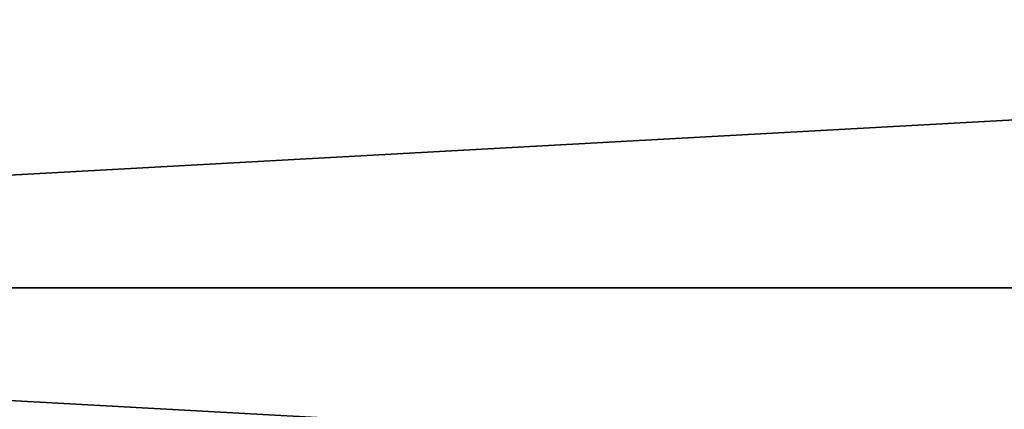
# Model space of a CAD drawing. Extents: x -252 to 252, y -10 to 685.
# Tile 217 of 256: x -1.9 to 1.92, y 103.03 to 104.54. Entities that reach past the tile are written whole.
import ezdxf

# ---------------------------------------------------------------- set-up
doc = ezdxf.new("R2010")
doc.units = 0
doc.header["$LTSCALE"] = 65.369103
doc.layers.add('3911', color=7, linetype='CONTINUOUS')
doc.layers.add('3912', color=7, linetype='CONTINUOUS')

msp = doc.modelspace()

# ---------------------------------------------------------------- linework, layer by layer
at = {"layer": '3911', "color": 7, "linetype": 'CONTINUOUS'}
for points in [[(90.2, 109, -9.5263), (90.2, 103.5, -11), (-9.9, 109, -9.5263), (90.2, 109, -9.5263)], [(90.2, 103.5, -11), (-9.9, 103.5, -11), (-9.9, 109, -9.5263), (90.2, 103.5, -11)], [(90.2, 103.5, 11), (90.2, 109, 9.5263), (-9.9, 103.5, 11), (90.2, 103.5, 11)], [(-9.9, 103.5, 11), (90.2, 109, 9.5263), (-9.9, 109, 9.5263), (-9.9, 103.5, 11)]]:
    msp.add_3dface(points, dxfattribs=at)
at = {"layer": '3912', "color": 7, "linetype": 'CONTINUOUS'}
for points in [[(90.2, 103.5, 11), (-9.9, 103.5, 11), (-9.9, 98, 9.5263), (90.2, 103.5, 11)], [(-9.9, 103.5, -11), (90.2, 103.5, -11), (90.2, 98, -9.5263), (-9.9, 103.5, -11)], [(90.2, 98, 9.5263), (90.2, 103.5, 11), (-9.9, 98, 9.5263), (90.2, 98, 9.5263)], [(-9.9, 103.5, -11), (90.2, 98, -9.5263), (-9.9, 98, -9.5263), (-9.9, 103.5, -11)]]:
    msp.add_3dface(points, dxfattribs=at)

doc.saveas('drawing.dxf')
